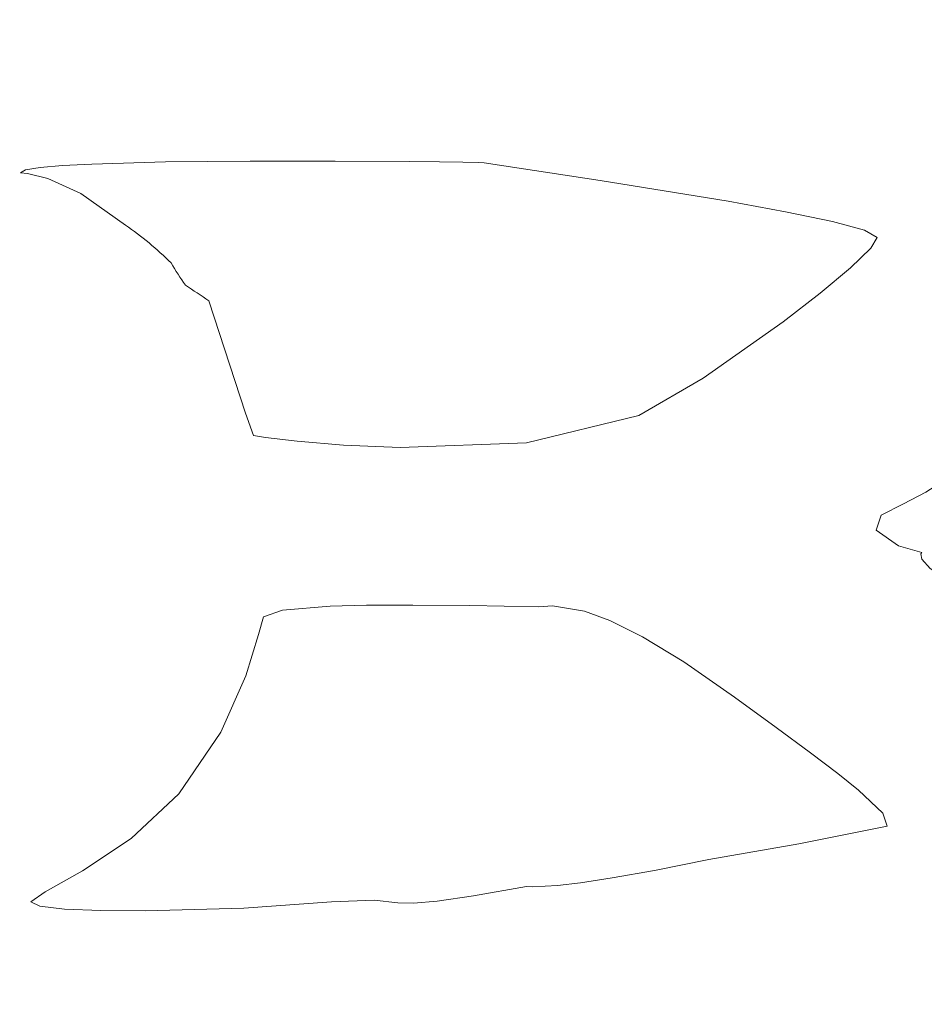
# Model space of a CAD drawing. Header units: millimetres. Extents: x -285 to 176, y -252 to 158.
# Tile 225 of 256: x 42.05 to 44.91, y 49.2 to 52.32. Entities that reach past the tile are written whole.
import ezdxf

# ---------------------------------------------------------------- set-up
doc = ezdxf.new("R2010")
doc.units = ezdxf.units.MM
doc.header["$MEASUREMENT"] = 0
doc.layers.add('Layer 1', color=7, linetype='Continuous')

msp = doc.modelspace()

# ---------------------------------------------------------------- linework, layer by layer
at = {"layer": 'Layer 1', "color": 1, "lineweight": 9}
msp.add_open_spline([(25.7509, 82.7633), (25.7509, 82.7633), (27.8852, 84.8976), (27.8852, 84.8976), (27.8852, 84.8976), (27.8852, 84.8976), (34.9583, 77.8244), (34.9583, 77.8244), (34.9583, 77.8244), (34.9583, 77.8244), (32.824, 75.6936), (32.824, 75.6936), (32.824, 75.6936), (32.824, 75.6936), (42.1833, 66.3344), (42.1833, 66.3344), (42.1833, 66.3344), (42.1833, 66.3344), (44.2505, 68.4017), (44.2505, 68.4017), (44.2505, 68.4017), (44.2505, 68.4017), (51.3202, 61.3285), (51.3202, 61.3285), (51.3202, 61.3285), (51.3202, 61.3285), (49.2529, 59.2613), (49.2529, 59.2613), (49.2529, 59.2613), (49.2529, 59.2613), (57.4973, 51.0203), (57.4973, 51.0203), (57.4973, 51.0203), (57.4973, 51.0203), (49.2918, 42.8147), (49.2918, 42.8147), (49.2918, 42.8147), (49.2918, 42.8147), (51.3202, 40.7828), (51.3202, 40.7828), (51.3202, 40.7828), (51.3202, 40.7828), (44.2505, 33.7096), (44.2505, 33.7096), (44.2505, 33.7096), (44.2505, 33.7096), (42.2185, 35.7416), (42.2185, 35.7416), (42.2185, 35.7416), (42.2185, 35.7416), (32.8593, 26.3824), (32.8593, 26.3824), (32.8593, 26.3824), (32.8593, 26.3824), (34.9583, 24.2869), (34.9583, 24.2869), (34.9583, 24.2869), (34.9583, 24.2869), (27.8852, 17.2137), (27.8852, 17.2137), (27.8852, 17.2137), (27.8852, 17.2137), (25.7897, 19.3127), (25.7897, 19.3127), (25.7897, 19.3127), (25.7897, 19.3127), (24.308, 17.831), (24.308, 17.831), (24.308, 17.831), (24.308, 17.831), (22.5017, 16.5505), (22.5017, 16.5505), (22.5017, 16.5505), (22.5017, 16.5505), (-21.5072, 16.5505), (-21.5072, 16.5505), (-21.5072, 16.5505), (-21.5072, 16.5505), (-21.8036, 16.5505), (-21.8036, 16.5505), (-21.8036, 16.5505), (-21.8036, 16.5505), (-51.2041, 16.5505), (-51.2041, 16.5505), (-51.2041, 16.5505), (-51.2041, 16.5505), (-51.2041, 27.7088), (-51.2041, 27.7088), (-51.2041, 27.7088), (-51.2041, 27.7088), (-54.0933, 27.7088), (-54.0933, 27.7088), (-54.0933, 27.7088), (-54.0933, 27.7088), (-54.0933, 43.0088), (-54.0933, 43.0088), (-54.0933, 43.0088), (-54.0933, 43.0088), (-51.2041, 43.0088), (-51.2041, 43.0088), (-51.2041, 43.0088), (-51.2041, 43.0088), (-51.2041, 59.0919), (-51.2041, 59.0919), (-51.2041, 59.0919), (-51.2041, 59.0919), (-54.0933, 59.0919), (-54.0933, 59.0919), (-54.0933, 59.0919), (-54.0933, 59.0919), (-54.0933, 74.3919), (-54.0933, 74.3919), (-54.0933, 74.3919), (-54.0933, 74.3919), (-51.2039, 74.3919), (-51.2039, 74.3919), (-51.2039, 74.3919), (-51.2039, 74.3919), (-51.2039, 85.5502), (-51.2039, 85.5502), (-51.2039, 85.5502), (-51.2039, 85.5502), (-21.5355, 85.5502), (-21.5355, 85.5502), (-21.5355, 85.5502), (-21.5355, 85.5502), (22.5017, 85.5502), (22.5017, 85.5502), (22.5017, 85.5502), (22.5017, 85.5502), (24.2127, 84.305), (24.2127, 84.305), (24.2127, 84.305), (24.2127, 84.305), (25.7509, 82.7633), (25.7509, 82.7633)], degree=3, knots=[0, 0, 0, 0, 0.028571, 0.028571, 0.028571, 0.028571, 0.057143, 0.057143, 0.057143, 0.057143, 0.085714, 0.085714, 0.085714, 0.085714, 0.114286, 0.114286, 0.114286, 0.114286, 0.142857, 0.142857, 0.142857, 0.142857, 0.171429, 0.171429, 0.171429, 0.171429, 0.2, 0.2, 0.2, 0.2, 0.228571, 0.228571, 0.228571, 0.228571, 0.257143, 0.257143, 0.257143, 0.257143, 0.285714, 0.285714, 0.285714, 0.285714, 0.314286, 0.314286, 0.314286, 0.314286, 0.342857, 0.342857, 0.342857, 0.342857, 0.371429, 0.371429, 0.371429, 0.371429, 0.4, 0.4, 0.4, 0.4, 0.428571, 0.428571, 0.428571, 0.428571, 0.457143, 0.457143, 0.457143, 0.457143, 0.485714, 0.485714, 0.485714, 0.485714, 0.514286, 0.514286, 0.514286, 0.514286, 0.542857, 0.542857, 0.542857, 0.542857, 0.571429, 0.571429, 0.571429, 0.571429, 0.6, 0.6, 0.6, 0.6, 0.628571, 0.628571, 0.628571, 0.628571, 0.657143, 0.657143, 0.657143, 0.657143, 0.685714, 0.685714, 0.685714, 0.685714, 0.714286, 0.714286, 0.714286, 0.714286, 0.742857, 0.742857, 0.742857, 0.742857, 0.771429, 0.771429, 0.771429, 0.771429, 0.8, 0.8, 0.8, 0.8, 0.828571, 0.828571, 0.828571, 0.828571, 0.857143, 0.857143, 0.857143, 0.857143, 0.885714, 0.885714, 0.885714, 0.885714, 0.914286, 0.914286, 0.914286, 0.914286, 0.942857, 0.942857, 0.942857, 0.942857, 1, 1, 1, 1], dxfattribs=at)
at = {"layer": 'Layer 1', "color": 3, "lineweight": 9}
for points, knots in [([(39.7349, 44.5292), (39.7349, 44.5292), (3.159, 44.5292), (3.159, 44.5292), (3.159, 44.5292), (3.159, 44.5292), (3.159, 57.0881), (3.159, 57.0881), (3.159, 57.0881), (3.159, 57.0881), (32.8946, 57.0528), (32.8946, 57.0528), (32.8946, 57.0528), (32.8946, 57.0528), (38.2886, 57.0528), (38.2886, 57.0528), (38.2886, 57.0528), (38.2886, 57.0528), (38.8396, 57.0531), (38.8396, 57.0531), (38.8396, 57.0531), (38.8396, 57.0531), (39.3201, 57.0538), (39.3201, 57.0538), (39.3201, 57.0538), (39.3201, 57.0538), (39.7354, 57.0547), (39.7354, 57.0547), (39.7354, 57.0547), (39.7354, 57.0547), (40.0909, 57.0558), (40.0909, 57.0558), (40.0909, 57.0558), (40.0909, 57.0558), (40.3917, 57.0568), (40.3917, 57.0568), (40.3917, 57.0568), (40.3917, 57.0568), (40.6433, 57.0577), (40.6433, 57.0577), (40.6433, 57.0577), (40.6433, 57.0577), (40.851, 57.0582), (40.851, 57.0582), (40.851, 57.0582), (40.851, 57.0582), (41.02, 57.0581), (41.02, 57.0581), (41.02, 57.0581), (41.02, 57.0581), (41.2634, 57.0559), (41.2634, 57.0559), (41.2634, 57.0559), (41.2634, 57.0559), (41.416, 57.0499), (41.416, 57.0499), (41.416, 57.0499), (41.416, 57.0499), (41.5203, 57.0387), (41.5203, 57.0387), (41.5203, 57.0387), (41.5203, 57.0387), (41.6188, 57.0211), (41.6188, 57.0211), (41.6188, 57.0211), (41.6188, 57.0211), (41.6399, 57.0182), (41.6399, 57.0182), (41.6399, 57.0182), (41.6399, 57.0182), (41.6939, 57.0111), (41.6939, 57.0111), (41.6939, 57.0111), (41.6939, 57.0111), (41.7767, 57.0004), (41.7767, 57.0004), (41.7767, 57.0004), (41.7767, 57.0004), (41.8842, 56.9864), (41.8842, 56.9864), (41.8842, 56.9864), (41.8842, 56.9864), (42.157, 56.9505), (42.157, 56.9505), (42.157, 56.9505), (42.157, 56.9505), (42.4796, 56.9073), (42.4796, 56.9073), (42.4796, 56.9073), (42.4796, 56.9073), (42.8194, 56.8605), (42.8194, 56.8605), (42.8194, 56.8605), (42.8194, 56.8605), (43.1438, 56.8138), (43.1438, 56.8138), (43.1438, 56.8138), (43.1438, 56.8138), (43.4201, 56.7708), (43.4201, 56.7708), (43.4201, 56.7708), (43.4201, 56.7708), (43.6155, 56.7354), (43.6155, 56.7354), (43.6155, 56.7354), (43.6155, 56.7354), (43.9224, 56.6415), (43.9224, 56.6415), (43.9224, 56.6415), (43.9224, 56.6415), (44.1976, 56.5554), (44.1976, 56.5554), (44.1976, 56.5554), (44.5908, 56.465), (44.9793, 56.3555), (45.3618, 56.2274), (45.3618, 56.2274), (45.3618, 56.2274), (45.4438, 56.2), (45.4438, 56.2), (45.4438, 56.2), (45.4438, 56.2), (45.588, 56.1515), (45.588, 56.1515), (45.588, 56.1515), (45.588, 56.1515), (45.7805, 56.0851), (45.7805, 56.0851), (45.7805, 56.0851), (45.7805, 56.0851), (46.0074, 56.0038), (46.0074, 56.0038), (46.0074, 56.0038), (46.0074, 56.0038), (46.5088, 55.8092), (46.5088, 55.8092), (46.5088, 55.8092), (46.5088, 55.8092), (46.981, 55.5924), (46.981, 55.5924), (46.981, 55.5924), (46.981, 55.5924), (47.161, 55.5027), (47.161, 55.5027), (47.161, 55.5027), (47.161, 55.5027), (47.4132, 55.3778), (47.4132, 55.3778), (47.4132, 55.3778), (47.4132, 55.3778), (47.7311, 55.212), (47.7311, 55.212), (47.7311, 55.212), (47.7311, 55.212), (48.1077, 54.9997), (48.1077, 54.9997), (48.1077, 54.9997), (48.1077, 54.9997), (48.5365, 54.7352), (48.5365, 54.7352), (48.5365, 54.7352), (48.5365, 54.7352), (49.0106, 54.4127), (49.0106, 54.4127), (49.0106, 54.4127), (49.0106, 54.4127), (49.5233, 54.0265), (49.5233, 54.0265), (49.5233, 54.0265), (49.5233, 54.0265), (50.0678, 53.5709), (50.0678, 53.5709), (50.0678, 53.5709), (50.5164, 53.1621), (50.9372, 52.7236), (51.3273, 52.2586), (51.3273, 52.2586), (51.3273, 52.2586), (51.4129, 52.1495), (51.4129, 52.1495), (51.4129, 52.1495), (51.4129, 52.1495), (51.5487, 51.9663), (51.5487, 51.9663), (51.5487, 51.9663), (51.5487, 51.9663), (51.7155, 51.7349), (51.7155, 51.7349), (51.7155, 51.7349), (51.7155, 51.7349), (51.8944, 51.4812), (51.8944, 51.4812), (51.8944, 51.4812), (51.8944, 51.4812), (52.0663, 51.2309), (52.0663, 51.2309), (52.0663, 51.2309), (52.0663, 51.2309), (52.2123, 51.01), (52.2123, 51.01), (52.2123, 51.01), (52.2123, 51.01), (52.2696, 50.9185), (52.2696, 50.9185), (52.2696, 50.9185), (52.2696, 50.9185), (52.3133, 50.8441), (52.3133, 50.8441), (52.3133, 50.8441), (52.3133, 50.8441), (52.341, 50.79), (52.341, 50.79), (52.341, 50.79), (52.341, 50.79), (52.3503, 50.7593), (52.3503, 50.7593), (52.3503, 50.7593), (52.3503, 50.7593), (52.1281, 50.4141), (52.1281, 50.4141), (52.1281, 50.4141), (52.1281, 50.4141), (51.8529, 50.0502), (51.8529, 50.0502), (51.8529, 50.0502), (51.8529, 50.0502), (51.6236, 49.6798), (51.6236, 49.6798), (51.6236, 49.6798), (51.6236, 49.6798), (51.5374, 49.5685), (51.5374, 49.5685), (51.5374, 49.5685), (51.5374, 49.5685), (51.4476, 49.4748), (51.4476, 49.4748), (51.4476, 49.4748), (51.4476, 49.4748), (51.377, 49.4095), (51.377, 49.4095), (51.377, 49.4095), (51.377, 49.4095), (51.3484, 49.3835), (51.3484, 49.3835), (51.3484, 49.3835), (50.9893, 48.961), (50.6151, 48.5515), (50.2266, 48.1558), (50.2266, 48.1558), (50.2266, 48.1558), (49.9295, 47.887), (49.9295, 47.887), (49.9295, 47.887), (49.9295, 47.887), (49.5453, 47.5737), (49.5453, 47.5737), (49.5453, 47.5737), (49.5453, 47.5737), (49.3526, 47.4235), (49.3526, 47.4235), (49.3526, 47.4235), (49.3526, 47.4235), (49.1764, 47.2896), (49.1764, 47.2896), (49.1764, 47.2896), (49.1764, 47.2896), (49.0295, 47.1815), (49.0295, 47.1815), (49.0295, 47.1815), (49.0295, 47.1815), (48.9248, 47.1081), (48.9248, 47.1081), (48.9248, 47.1081), (48.9248, 47.1081), (48.4642, 46.8088), (48.4642, 46.8088), (48.4642, 46.8088), (48.4642, 46.8088), (47.9988, 46.5207), (47.9988, 46.5207), (47.9988, 46.5207), (47.9988, 46.5207), (47.7973, 46.3989), (47.7973, 46.3989), (47.7973, 46.3989), (47.7973, 46.3989), (47.634, 46.3015), (47.634, 46.3015), (47.634, 46.3015), (47.634, 46.3015), (47.5222, 46.2356), (47.5222, 46.2356), (47.5222, 46.2356), (47.5222, 46.2356), (47.4749, 46.2085), (47.4749, 46.2085), (47.4749, 46.2085), (47.4749, 46.2085), (46.343, 45.7124), (46.343, 45.7124), (46.343, 45.7124), (46.343, 45.7124), (45.2559, 45.2877), (45.2559, 45.2877), (45.2559, 45.2877), (45.2559, 45.2877), (44.4343, 45.0563), (44.4343, 45.0563), (44.4343, 45.0563), (44.4343, 45.0563), (43.6226, 44.8728), (43.6226, 44.8728), (43.6226, 44.8728), (43.6226, 44.8728), (43.2736, 44.8029), (43.2736, 44.8029), (43.2736, 44.8029), (43.2736, 44.8029), (42.9908, 44.7495), (42.9908, 44.7495), (42.9908, 44.7495), (42.9908, 44.7495), (42.8809, 44.7295), (42.8809, 44.7295), (42.8809, 44.7295), (42.8809, 44.7295), (42.7955, 44.7142), (42.7955, 44.7142), (42.7955, 44.7142), (42.7955, 44.7142), (42.7373, 44.7039), (42.7373, 44.7039), (42.7373, 44.7039), (42.7373, 44.7039), (42.7089, 44.6986), (42.7089, 44.6986), (42.7089, 44.6986), (42.7089, 44.6986), (42.3606, 44.6306), (42.3606, 44.6306), (42.3606, 44.6306), (42.3606, 44.6306), (41.9724, 44.5828), (41.9724, 44.5828), (41.9724, 44.5828), (41.9724, 44.5828), (41.5608, 44.552), (41.5608, 44.552), (41.5608, 44.552), (41.5608, 44.552), (41.1426, 44.5345), (41.1426, 44.5345), (41.1426, 44.5345), (41.1426, 44.5345), (40.7342, 44.527), (40.7342, 44.527), (40.7342, 44.527), (40.7342, 44.527), (40.3524, 44.5259), (40.3524, 44.5259), (40.3524, 44.5259), (40.3524, 44.5259), (40.0138, 44.5278), (40.0138, 44.5278), (40.0138, 44.5278), (40.0138, 44.5278), (39.7349, 44.5292), (39.7349, 44.5292), (39.7349, 44.5292), (39.7349, 44.5292), (39.7349, 44.5292), (39.7349, 44.5292)], [0, 0, 0, 0, 0.010638, 0.010638, 0.010638, 0.010638, 0.021277, 0.021277, 0.021277, 0.021277, 0.031915, 0.031915, 0.031915, 0.031915, 0.042553, 0.042553, 0.042553, 0.042553, 0.053191, 0.053191, 0.053191, 0.053191, 0.06383, 0.06383, 0.06383, 0.06383, 0.074468, 0.074468, 0.074468, 0.074468, 0.085106, 0.085106, 0.085106, 0.085106, 0.095745, 0.095745, 0.095745, 0.095745, 0.106383, 0.106383, 0.106383, 0.106383, 0.117021, 0.117021, 0.117021, 0.117021, 0.12766, 0.12766, 0.12766, 0.12766, 0.138298, 0.138298, 0.138298, 0.138298, 0.148936, 0.148936, 0.148936, 0.148936, 0.159574, 0.159574, 0.159574, 0.159574, 0.170213, 0.170213, 0.170213, 0.170213, 0.180851, 0.180851, 0.180851, 0.180851, 0.191489, 0.191489, 0.191489, 0.191489, 0.202128, 0.202128, 0.202128, 0.202128, 0.212766, 0.212766, 0.212766, 0.212766, 0.223404, 0.223404, 0.223404, 0.223404, 0.234043, 0.234043, 0.234043, 0.234043, 0.244681, 0.244681, 0.244681, 0.244681, 0.255319, 0.255319, 0.255319, 0.255319, 0.265957, 0.265957, 0.265957, 0.265957, 0.276596, 0.276596, 0.276596, 0.276596, 0.287234, 0.287234, 0.287234, 0.287234, 0.297872, 0.297872, 0.297872, 0.297872, 0.308511, 0.308511, 0.308511, 0.308511, 0.319149, 0.319149, 0.319149, 0.319149, 0.329787, 0.329787, 0.329787, 0.329787, 0.340426, 0.340426, 0.340426, 0.340426, 0.351064, 0.351064, 0.351064, 0.351064, 0.361702, 0.361702, 0.361702, 0.361702, 0.37234, 0.37234, 0.37234, 0.37234, 0.382979, 0.382979, 0.382979, 0.382979, 0.393617, 0.393617, 0.393617, 0.393617, 0.404255, 0.404255, 0.404255, 0.404255, 0.414894, 0.414894, 0.414894, 0.414894, 0.425532, 0.425532, 0.425532, 0.425532, 0.43617, 0.43617, 0.43617, 0.43617, 0.446809, 0.446809, 0.446809, 0.446809, 0.457447, 0.457447, 0.457447, 0.457447, 0.468085, 0.468085, 0.468085, 0.468085, 0.478723, 0.478723, 0.478723, 0.478723, 0.489362, 0.489362, 0.489362, 0.489362, 0.5, 0.5, 0.5, 0.5, 0.510638, 0.510638, 0.510638, 0.510638, 0.521277, 0.521277, 0.521277, 0.521277, 0.531915, 0.531915, 0.531915, 0.531915, 0.542553, 0.542553, 0.542553, 0.542553, 0.553191, 0.553191, 0.553191, 0.553191, 0.56383, 0.56383, 0.56383, 0.56383, 0.574468, 0.574468, 0.574468, 0.574468, 0.585106, 0.585106, 0.585106, 0.585106, 0.595745, 0.595745, 0.595745, 0.595745, 0.606383, 0.606383, 0.606383, 0.606383, 0.617021, 0.617021, 0.617021, 0.617021, 0.62766, 0.62766, 0.62766, 0.62766, 0.638298, 0.638298, 0.638298, 0.638298, 0.648936, 0.648936, 0.648936, 0.648936, 0.659574, 0.659574, 0.659574, 0.659574, 0.670213, 0.670213, 0.670213, 0.670213, 0.680851, 0.680851, 0.680851, 0.680851, 0.691489, 0.691489, 0.691489, 0.691489, 0.702128, 0.702128, 0.702128, 0.702128, 0.712766, 0.712766, 0.712766, 0.712766, 0.723404, 0.723404, 0.723404, 0.723404, 0.734043, 0.734043, 0.734043, 0.734043, 0.744681, 0.744681, 0.744681, 0.744681, 0.755319, 0.755319, 0.755319, 0.755319, 0.765957, 0.765957, 0.765957, 0.765957, 0.776596, 0.776596, 0.776596, 0.776596, 0.787234, 0.787234, 0.787234, 0.787234, 0.797872, 0.797872, 0.797872, 0.797872, 0.808511, 0.808511, 0.808511, 0.808511, 0.819149, 0.819149, 0.819149, 0.819149, 0.829787, 0.829787, 0.829787, 0.829787, 0.840426, 0.840426, 0.840426, 0.840426, 0.851064, 0.851064, 0.851064, 0.851064, 0.861702, 0.861702, 0.861702, 0.861702, 0.87234, 0.87234, 0.87234, 0.87234, 0.882979, 0.882979, 0.882979, 0.882979, 0.893617, 0.893617, 0.893617, 0.893617, 0.904255, 0.904255, 0.904255, 0.904255, 0.914894, 0.914894, 0.914894, 0.914894, 0.925532, 0.925532, 0.925532, 0.925532, 0.93617, 0.93617, 0.93617, 0.93617, 0.946809, 0.946809, 0.946809, 0.946809, 0.957447, 0.957447, 0.957447, 0.957447, 0.968085, 0.968085, 0.968085, 0.968085, 0.978723, 0.978723, 0.978723, 0.978723, 1, 1, 1, 1]), ([(42.7618, 51.0732), (42.7618, 51.0732), (42.7865, 51.0027), (42.7865, 51.0027), (42.7865, 51.0027), (42.7865, 51.0027), (42.8248, 50.996), (42.8248, 50.996), (42.8248, 50.996), (42.8248, 50.996), (42.9247, 50.9843), (42.9247, 50.9843), (42.9247, 50.9843), (42.9247, 50.9843), (43.0717, 50.9722), (43.0717, 50.9722), (43.0717, 50.9722), (43.0717, 50.9722), (43.2513, 50.9643), (43.2513, 50.9643), (43.2513, 50.9643), (43.2513, 50.9643), (43.6508, 50.9794), (43.6508, 50.9794), (43.6508, 50.9794), (43.6508, 50.9794), (44.0072, 51.0662), (44.0072, 51.0662), (44.0072, 51.0662), (44.0072, 51.0662), (44.2105, 51.1846), (44.2105, 51.1846), (44.2105, 51.1846), (44.2105, 51.1846), (44.464, 51.3629), (44.464, 51.3629), (44.464, 51.3629), (44.464, 51.3629), (44.5816, 51.4536), (44.5816, 51.4536), (44.5816, 51.4536), (44.5816, 51.4536), (44.6779, 51.534), (44.6779, 51.534), (44.6779, 51.534), (44.6779, 51.534), (44.7419, 51.5958), (44.7419, 51.5958), (44.7419, 51.5958), (44.7419, 51.5958), (44.7621, 51.6306), (44.7621, 51.6306), (44.7621, 51.6306), (44.7621, 51.6306), (44.7217, 51.6534), (44.7217, 51.6534), (44.7217, 51.6534), (44.7217, 51.6534), (44.6202, 51.681), (44.6202, 51.681), (44.6202, 51.681), (44.6202, 51.681), (44.4717, 51.7119), (44.4717, 51.7119), (44.4717, 51.7119), (44.4717, 51.7119), (44.2903, 51.7449), (44.2903, 51.7449), (44.2903, 51.7449), (44.2903, 51.7449), (43.8851, 51.8107), (43.8851, 51.8107), (43.8851, 51.8107), (43.8851, 51.8107), (43.5168, 51.867), (43.5168, 51.867), (43.5168, 51.867), (43.5168, 51.867), (43.498, 51.8678), (43.498, 51.8678), (43.498, 51.8678), (43.498, 51.8678), (43.4496, 51.8688), (43.4496, 51.8688), (43.4496, 51.8688), (43.4496, 51.8688), (43.3759, 51.8699), (43.3759, 51.8699), (43.3759, 51.8699), (43.3759, 51.8699), (43.2811, 51.871), (43.2811, 51.871), (43.2811, 51.871), (43.2811, 51.871), (43.0454, 51.8725), (43.0454, 51.8725), (43.0454, 51.8725), (43.0454, 51.8725), (42.7764, 51.8723), (42.7764, 51.8723), (42.7764, 51.8723), (42.7764, 51.8723), (42.5083, 51.8695), (42.5083, 51.8695), (42.5083, 51.8695), (42.5083, 51.8695), (42.2751, 51.863), (42.2751, 51.863), (42.2751, 51.863), (42.2751, 51.863), (42.1822, 51.8581), (42.1822, 51.8581), (42.1822, 51.8581), (42.1822, 51.8581), (42.1107, 51.8519), (42.1107, 51.8519), (42.1107, 51.8519), (42.1107, 51.8519), (42.065, 51.8443), (42.065, 51.8443), (42.065, 51.8443), (42.065, 51.8443), (42.0492, 51.8352), (42.0492, 51.8352), (42.0492, 51.8352), (42.0492, 51.8352), (42.0713, 51.8327), (42.0713, 51.8327), (42.0713, 51.8327), (42.0713, 51.8327), (42.1357, 51.8172), (42.1357, 51.8172), (42.1357, 51.8172), (42.1357, 51.8172), (42.2397, 51.7693), (42.2397, 51.7693), (42.2397, 51.7693), (42.2397, 51.7693), (42.3808, 51.6694), (42.3808, 51.6694), (42.3808, 51.6694), (42.4325, 51.6338), (42.4809, 51.5937), (42.5255, 51.5495), (42.5255, 51.5495), (42.5397, 51.5253), (42.555, 51.5017), (42.5714, 51.4789), (42.5714, 51.4789), (42.5961, 51.4625), (42.6208, 51.446), (42.6454, 51.4295), (42.6454, 51.4295), (42.6454, 51.4295), (42.7618, 51.0732), (42.7618, 51.0732)], [0, 0, 0, 0, 0.025, 0.025, 0.025, 0.025, 0.05, 0.05, 0.05, 0.05, 0.075, 0.075, 0.075, 0.075, 0.1, 0.1, 0.1, 0.1, 0.125, 0.125, 0.125, 0.125, 0.15, 0.15, 0.15, 0.15, 0.175, 0.175, 0.175, 0.175, 0.2, 0.2, 0.2, 0.2, 0.225, 0.225, 0.225, 0.225, 0.25, 0.25, 0.25, 0.25, 0.275, 0.275, 0.275, 0.275, 0.3, 0.3, 0.3, 0.3, 0.325, 0.325, 0.325, 0.325, 0.35, 0.35, 0.35, 0.35, 0.375, 0.375, 0.375, 0.375, 0.4, 0.4, 0.4, 0.4, 0.425, 0.425, 0.425, 0.425, 0.45, 0.45, 0.45, 0.45, 0.475, 0.475, 0.475, 0.475, 0.5, 0.5, 0.5, 0.5, 0.525, 0.525, 0.525, 0.525, 0.55, 0.55, 0.55, 0.55, 0.575, 0.575, 0.575, 0.575, 0.6, 0.6, 0.6, 0.6, 0.625, 0.625, 0.625, 0.625, 0.65, 0.65, 0.65, 0.65, 0.675, 0.675, 0.675, 0.675, 0.7, 0.7, 0.7, 0.7, 0.725, 0.725, 0.725, 0.725, 0.75, 0.75, 0.75, 0.75, 0.775, 0.775, 0.775, 0.775, 0.8, 0.8, 0.8, 0.8, 0.825, 0.825, 0.825, 0.825, 0.85, 0.85, 0.85, 0.85, 0.875, 0.875, 0.875, 0.875, 0.9, 0.9, 0.9, 0.9, 0.925, 0.925, 0.925, 0.925, 0.95, 0.95, 0.95, 0.95, 1, 1, 1, 1]), ([(44.7585, 50.7028), (44.7585, 50.7028), (44.8295, 50.653), (44.8295, 50.653), (44.8295, 50.653), (44.8295, 50.653), (44.9031, 50.6323), (44.9031, 50.6323), (44.9031, 50.6323), (44.9031, 50.6323), (44.9002, 50.6274), (44.9002, 50.6274), (44.9002, 50.6274), (44.9002, 50.6274), (44.9031, 50.6112), (44.9031, 50.6112), (44.9031, 50.6112), (44.9031, 50.6112), (44.9299, 50.5817), (44.9299, 50.5817), (44.9299, 50.5817), (44.9299, 50.5817), (44.9983, 50.537), (44.9983, 50.537), (44.9983, 50.537), (44.9983, 50.537), (45.0006, 50.5389), (45.0006, 50.5389), (45.0006, 50.5389), (45.0006, 50.5389), (45.0142, 50.5362), (45.0142, 50.5362), (45.0142, 50.5362), (45.0142, 50.5362), (45.049, 50.5162), (45.049, 50.5162), (45.049, 50.5162), (45.049, 50.5162), (45.1147, 50.4664), (45.1147, 50.4664), (45.1147, 50.4664), (45.1147, 50.4664), (45.1796, 50.4167), (45.1796, 50.4167), (45.1796, 50.4167), (45.1796, 50.4167), (45.2158, 50.3964), (45.2158, 50.3964), (45.2158, 50.3964), (45.2158, 50.3964), (45.2314, 50.3926), (45.2314, 50.3926), (45.2314, 50.3926), (45.2314, 50.3926), (45.2347, 50.3924), (45.2347, 50.3924), (45.2347, 50.3924), (45.2347, 50.3924), (45.2386, 50.3885), (45.2386, 50.3885), (45.2386, 50.3885), (45.2386, 50.3885), (45.2603, 50.366), (45.2603, 50.366), (45.2603, 50.366), (45.2603, 50.366), (45.3231, 50.3091), (45.3231, 50.3091), (45.3231, 50.3091), (45.3231, 50.3091), (45.4499, 50.2019), (45.4499, 50.2019), (45.4499, 50.2019), (45.4499, 50.2019), (45.571, 50.0968), (45.571, 50.0968), (45.571, 50.0968), (45.571, 50.0968), (45.6245, 50.0409), (45.6245, 50.0409), (45.6245, 50.0409), (45.6245, 50.0409), (45.6384, 50.0188), (45.6384, 50.0188), (45.6384, 50.0188), (45.6384, 50.0188), (45.6404, 50.0149), (45.6404, 50.0149), (45.6404, 50.0149), (45.6404, 50.0149), (45.6571, 50.0184), (45.6571, 50.0184), (45.6571, 50.0184), (45.6571, 50.0184), (45.7238, 50.0423), (45.7238, 50.0423), (45.7238, 50.0423), (45.7238, 50.0423), (45.786, 50.0659), (45.786, 50.0659), (45.786, 50.0659), (45.786, 50.0659), (45.8731, 50.0993), (45.8731, 50.0993), (45.8731, 50.0993), (45.8731, 50.0993), (45.989, 50.1441), (45.989, 50.1441), (45.989, 50.1441), (45.989, 50.1441), (46.1379, 50.2019), (46.1379, 50.2019), (46.1379, 50.2019), (46.1379, 50.2019), (46.2119, 50.2361), (46.2119, 50.2361), (46.2119, 50.2361), (46.2119, 50.2361), (46.3257, 50.2939), (46.3257, 50.2939), (46.3257, 50.2939), (46.3257, 50.2939), (46.4639, 50.3678), (46.4639, 50.3678), (46.4639, 50.3678), (46.4639, 50.3678), (46.611, 50.4506), (46.611, 50.4506), (46.611, 50.4506), (46.611, 50.4506), (46.7518, 50.5347), (46.7518, 50.5347), (46.7518, 50.5347), (46.7518, 50.5347), (46.8706, 50.6126), (46.8706, 50.6126), (46.8706, 50.6126), (46.8706, 50.6126), (46.9522, 50.677), (46.9522, 50.677), (46.9522, 50.677), (46.9522, 50.677), (46.981, 50.7204), (46.981, 50.7204), (46.981, 50.7204), (46.981, 50.7204), (46.7909, 50.8607), (46.7909, 50.8607), (46.7909, 50.8607), (46.7909, 50.8607), (46.5823, 50.9956), (46.5823, 50.9956), (46.5823, 50.9956), (46.5823, 50.9956), (46.4997, 51.0425), (46.4997, 51.0425), (46.4997, 51.0425), (46.4997, 51.0425), (46.3772, 51.1043), (46.3772, 51.1043), (46.3772, 51.1043), (46.3772, 51.1043), (46.229, 51.1735), (46.229, 51.1735), (46.229, 51.1735), (46.229, 51.1735), (46.0686, 51.243), (46.0686, 51.243), (46.0686, 51.243), (46.0686, 51.243), (45.9101, 51.3054), (45.9101, 51.3054), (45.9101, 51.3054), (45.9101, 51.3054), (45.7673, 51.3533), (45.7673, 51.3533), (45.7673, 51.3533), (45.7673, 51.3533), (45.654, 51.3795), (45.654, 51.3795), (45.654, 51.3795), (45.654, 51.3795), (45.584, 51.3766), (45.584, 51.3766), (45.584, 51.3766), (45.584, 51.3766), (45.5612, 51.3629), (45.5612, 51.3629), (45.5612, 51.3629), (45.5612, 51.3629), (45.5417, 51.3356), (45.5417, 51.3356), (45.5417, 51.3356), (45.5417, 51.3356), (45.5189, 51.3085), (45.5189, 51.3085), (45.5189, 51.3085), (45.5189, 51.3085), (45.4799, 51.268), (45.4799, 51.268), (45.4799, 51.268), (45.4799, 51.268), (45.4188, 51.2107), (45.4188, 51.2107), (45.4188, 51.2107), (45.4188, 51.2107), (45.3301, 51.1332), (45.3301, 51.1332), (45.3301, 51.1332), (45.3301, 51.1332), (45.1527, 50.9874), (45.1527, 50.9874), (45.1527, 50.9874), (45.1527, 50.9874), (45.0165, 50.8874), (45.0165, 50.8874), (45.0165, 50.8874), (45.0165, 50.8874), (44.916, 50.8234), (44.916, 50.8234), (44.916, 50.8234), (44.916, 50.8234), (44.8458, 50.7857), (44.8458, 50.7857), (44.8458, 50.7857), (44.8458, 50.7857), (44.7744, 50.7502), (44.7744, 50.7502), (44.7744, 50.7502), (44.7744, 50.7502), (44.7585, 50.7028), (44.7585, 50.7028)], [0, 0, 0, 0, 0.016949, 0.016949, 0.016949, 0.016949, 0.033898, 0.033898, 0.033898, 0.033898, 0.050847, 0.050847, 0.050847, 0.050847, 0.067797, 0.067797, 0.067797, 0.067797, 0.084746, 0.084746, 0.084746, 0.084746, 0.101695, 0.101695, 0.101695, 0.101695, 0.118644, 0.118644, 0.118644, 0.118644, 0.135593, 0.135593, 0.135593, 0.135593, 0.152542, 0.152542, 0.152542, 0.152542, 0.169492, 0.169492, 0.169492, 0.169492, 0.186441, 0.186441, 0.186441, 0.186441, 0.20339, 0.20339, 0.20339, 0.20339, 0.220339, 0.220339, 0.220339, 0.220339, 0.237288, 0.237288, 0.237288, 0.237288, 0.254237, 0.254237, 0.254237, 0.254237, 0.271186, 0.271186, 0.271186, 0.271186, 0.288136, 0.288136, 0.288136, 0.288136, 0.305085, 0.305085, 0.305085, 0.305085, 0.322034, 0.322034, 0.322034, 0.322034, 0.338983, 0.338983, 0.338983, 0.338983, 0.355932, 0.355932, 0.355932, 0.355932, 0.372881, 0.372881, 0.372881, 0.372881, 0.389831, 0.389831, 0.389831, 0.389831, 0.40678, 0.40678, 0.40678, 0.40678, 0.423729, 0.423729, 0.423729, 0.423729, 0.440678, 0.440678, 0.440678, 0.440678, 0.457627, 0.457627, 0.457627, 0.457627, 0.474576, 0.474576, 0.474576, 0.474576, 0.491525, 0.491525, 0.491525, 0.491525, 0.508475, 0.508475, 0.508475, 0.508475, 0.525424, 0.525424, 0.525424, 0.525424, 0.542373, 0.542373, 0.542373, 0.542373, 0.559322, 0.559322, 0.559322, 0.559322, 0.576271, 0.576271, 0.576271, 0.576271, 0.59322, 0.59322, 0.59322, 0.59322, 0.610169, 0.610169, 0.610169, 0.610169, 0.627119, 0.627119, 0.627119, 0.627119, 0.644068, 0.644068, 0.644068, 0.644068, 0.661017, 0.661017, 0.661017, 0.661017, 0.677966, 0.677966, 0.677966, 0.677966, 0.694915, 0.694915, 0.694915, 0.694915, 0.711864, 0.711864, 0.711864, 0.711864, 0.728814, 0.728814, 0.728814, 0.728814, 0.745763, 0.745763, 0.745763, 0.745763, 0.762712, 0.762712, 0.762712, 0.762712, 0.779661, 0.779661, 0.779661, 0.779661, 0.79661, 0.79661, 0.79661, 0.79661, 0.813559, 0.813559, 0.813559, 0.813559, 0.830508, 0.830508, 0.830508, 0.830508, 0.847458, 0.847458, 0.847458, 0.847458, 0.864407, 0.864407, 0.864407, 0.864407, 0.881356, 0.881356, 0.881356, 0.881356, 0.898305, 0.898305, 0.898305, 0.898305, 0.915254, 0.915254, 0.915254, 0.915254, 0.932203, 0.932203, 0.932203, 0.932203, 0.949153, 0.949153, 0.949153, 0.949153, 0.966102, 0.966102, 0.966102, 0.966102, 1, 1, 1, 1]), ([(42.0809, 49.5245), (42.0809, 49.5245), (42.1103, 49.5111), (42.1103, 49.5111), (42.1103, 49.5111), (42.1103, 49.5111), (42.1881, 49.5022), (42.1881, 49.5022), (42.1881, 49.5022), (42.1881, 49.5022), (42.3029, 49.4976), (42.3029, 49.4976), (42.3029, 49.4976), (42.3029, 49.4976), (42.4434, 49.4968), (42.4434, 49.4968), (42.4434, 49.4968), (42.4434, 49.4968), (42.7556, 49.5052), (42.7556, 49.5052), (42.7556, 49.5052), (42.7556, 49.5052), (43.0334, 49.5245), (43.0334, 49.5245), (43.0334, 49.5245), (43.0334, 49.5245), (43.1686, 49.5298), (43.1686, 49.5298), (43.1686, 49.5298), (43.1686, 49.5298), (43.2442, 49.5215), (43.2442, 49.5215), (43.2442, 49.5215), (43.2442, 49.5215), (43.2936, 49.5208), (43.2936, 49.5208), (43.2936, 49.5208), (43.2936, 49.5208), (43.3688, 49.527), (43.3688, 49.527), (43.3688, 49.527), (43.3688, 49.527), (43.4834, 49.5436), (43.4834, 49.5436), (43.4834, 49.5436), (43.4834, 49.5436), (43.6508, 49.5739), (43.6508, 49.5739), (43.6508, 49.5739), (43.6508, 49.5739), (43.6718, 49.5723), (43.6718, 49.5723), (43.6718, 49.5723), (43.6718, 49.5723), (43.7496, 49.5766), (43.7496, 49.5766), (43.7496, 49.5766), (43.7496, 49.5766), (43.8218, 49.5853), (43.8218, 49.5853), (43.8218, 49.5853), (43.8218, 49.5853), (43.9227, 49.6008), (43.9227, 49.6008), (43.9227, 49.6008), (43.9227, 49.6008), (44.0569, 49.6246), (44.0569, 49.6246), (44.0569, 49.6246), (44.0569, 49.6246), (44.2293, 49.6586), (44.2293, 49.6586), (44.2293, 49.6586), (44.2293, 49.6586), (44.5143, 49.7089), (44.5143, 49.7089), (44.5143, 49.7089), (44.5143, 49.7089), (44.7938, 49.7644), (44.7938, 49.7644), (44.7938, 49.7644), (44.7938, 49.7644), (44.7798, 49.8055), (44.7798, 49.8055), (44.7798, 49.8055), (44.7798, 49.8055), (44.703, 49.8791), (44.703, 49.8791), (44.703, 49.8791), (44.703, 49.8791), (44.6371, 49.9319), (44.6371, 49.9319), (44.6371, 49.9319), (44.6371, 49.9319), (44.5507, 49.9976), (44.5507, 49.9976), (44.5507, 49.9976), (44.5507, 49.9976), (44.4424, 50.0776), (44.4424, 50.0776), (44.4424, 50.0776), (44.4424, 50.0776), (44.3105, 50.1736), (44.3105, 50.1736), (44.3105, 50.1736), (44.3105, 50.1736), (44.1494, 50.2852), (44.1494, 50.2852), (44.1494, 50.2852), (44.1494, 50.2852), (44.0185, 50.3642), (44.0185, 50.3642), (44.0185, 50.3642), (44.0185, 50.3642), (43.9147, 50.416), (43.9147, 50.416), (43.9147, 50.416), (43.9147, 50.416), (43.8347, 50.4462), (43.8347, 50.4462), (43.8347, 50.4462), (43.8347, 50.4462), (43.7335, 50.4634), (43.7335, 50.4634), (43.7335, 50.4634), (43.7335, 50.4634), (43.6896, 50.4594), (43.6896, 50.4594), (43.6896, 50.4594), (43.6896, 50.4594), (43.4722, 50.4636), (43.4722, 50.4636), (43.4722, 50.4636), (43.4722, 50.4636), (43.2915, 50.4654), (43.2915, 50.4654), (43.2915, 50.4654), (43.2915, 50.4654), (43.1448, 50.4649), (43.1448, 50.4649), (43.1448, 50.4649), (43.1448, 50.4649), (43.0291, 50.4621), (43.0291, 50.4621), (43.0291, 50.4621), (43.0291, 50.4621), (42.879, 50.4495), (42.879, 50.4495), (42.879, 50.4495), (42.879, 50.4495), (42.8182, 50.4277), (42.8182, 50.4277), (42.8182, 50.4277), (42.8182, 50.4277), (42.8026, 50.3723), (42.8026, 50.3723), (42.8026, 50.3723), (42.8026, 50.3723), (42.7622, 50.2412), (42.7622, 50.2412), (42.7622, 50.2412), (42.7622, 50.2412), (42.6828, 50.063), (42.6828, 50.063), (42.6828, 50.063), (42.6828, 50.063), (42.5501, 49.8667), (42.5501, 49.8667), (42.5501, 49.8667), (42.5501, 49.8667), (42.3989, 49.7255), (42.3989, 49.7255), (42.3989, 49.7255), (42.3989, 49.7255), (42.2454, 49.6229), (42.2454, 49.6229), (42.2454, 49.6229), (42.2454, 49.6229), (42.127, 49.5567), (42.127, 49.5567), (42.127, 49.5567), (42.127, 49.5567), (42.0809, 49.5245), (42.0809, 49.5245)], [0, 0, 0, 0, 0.021277, 0.021277, 0.021277, 0.021277, 0.042553, 0.042553, 0.042553, 0.042553, 0.06383, 0.06383, 0.06383, 0.06383, 0.085106, 0.085106, 0.085106, 0.085106, 0.106383, 0.106383, 0.106383, 0.106383, 0.12766, 0.12766, 0.12766, 0.12766, 0.148936, 0.148936, 0.148936, 0.148936, 0.170213, 0.170213, 0.170213, 0.170213, 0.191489, 0.191489, 0.191489, 0.191489, 0.212766, 0.212766, 0.212766, 0.212766, 0.234043, 0.234043, 0.234043, 0.234043, 0.255319, 0.255319, 0.255319, 0.255319, 0.276596, 0.276596, 0.276596, 0.276596, 0.297872, 0.297872, 0.297872, 0.297872, 0.319149, 0.319149, 0.319149, 0.319149, 0.340426, 0.340426, 0.340426, 0.340426, 0.361702, 0.361702, 0.361702, 0.361702, 0.382979, 0.382979, 0.382979, 0.382979, 0.404255, 0.404255, 0.404255, 0.404255, 0.425532, 0.425532, 0.425532, 0.425532, 0.446809, 0.446809, 0.446809, 0.446809, 0.468085, 0.468085, 0.468085, 0.468085, 0.489362, 0.489362, 0.489362, 0.489362, 0.510638, 0.510638, 0.510638, 0.510638, 0.531915, 0.531915, 0.531915, 0.531915, 0.553191, 0.553191, 0.553191, 0.553191, 0.574468, 0.574468, 0.574468, 0.574468, 0.595745, 0.595745, 0.595745, 0.595745, 0.617021, 0.617021, 0.617021, 0.617021, 0.638298, 0.638298, 0.638298, 0.638298, 0.659574, 0.659574, 0.659574, 0.659574, 0.680851, 0.680851, 0.680851, 0.680851, 0.702128, 0.702128, 0.702128, 0.702128, 0.723404, 0.723404, 0.723404, 0.723404, 0.744681, 0.744681, 0.744681, 0.744681, 0.765957, 0.765957, 0.765957, 0.765957, 0.787234, 0.787234, 0.787234, 0.787234, 0.808511, 0.808511, 0.808511, 0.808511, 0.829787, 0.829787, 0.829787, 0.829787, 0.851064, 0.851064, 0.851064, 0.851064, 0.87234, 0.87234, 0.87234, 0.87234, 0.893617, 0.893617, 0.893617, 0.893617, 0.914894, 0.914894, 0.914894, 0.914894, 0.93617, 0.93617, 0.93617, 0.93617, 0.957447, 0.957447, 0.957447, 0.957447, 1, 1, 1, 1])]:
    msp.add_open_spline(points, degree=3, knots=knots, dxfattribs=at)

doc.saveas('drawing.dxf')
